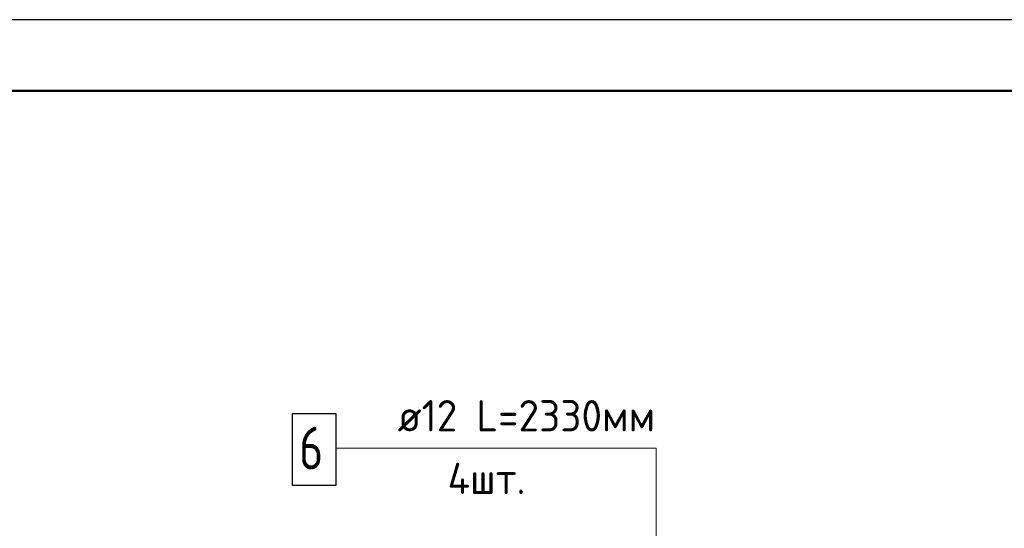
# Model space of a CAD drawing. Header units: millimetres. Extents: x -5 to 21000, y 0 to 14850.
# Tile 16 of 26: x 4742 to 8197, y 13064 to 14850. Entities that reach past the tile are written whole.
import ezdxf

# ---------------------------------------------------------------- set-up
doc = ezdxf.new("R2010")
doc.units = ezdxf.units.MM
doc.layers.add('Standard', color=7, linetype='Continuous', lineweight=25)
doc.layers.add('Позиционная метка линия выноска', color=7, linetype='Continuous', lineweight=13)
doc.styles.add('ISOCPEUR', font='txt')

msp = doc.modelspace()

# ---------------------------------------------------------------- linework, layer by layer
at = {"color": 7, "linetype": 'Continuous', "lineweight": 25, "transparency": 33554687}
msp.add_lwpolyline([(5697.9, 13215.7), (5852.9, 13215.7), (5852.9, 13465.7), (5697.9, 13465.7), (5697.9, 13215.7)], dxfattribs=at)
at = {"layer": 'Standard', "color": 7, "linetype": 'Continuous', "lineweight": 13, "transparency": 33554687}
msp.add_line((14800, 14850), (-5, 14850), dxfattribs=at)
at = {"layer": 'Standard', "color": 7, "linetype": 'Continuous', "lineweight": 25, "transparency": 33554687}
msp.add_lwpolyline([(0, 0), (21000, 0), (21000, 14850), (0, 14850), (0, 0)], close=True, dxfattribs=at)
at = {"layer": 'Standard', "color": 7, "linetype": 'Continuous', "lineweight": 50, "transparency": 33554687}
msp.add_lwpolyline([(1000, 14600), (20750, 14600), (20750, 250), (1000, 250), (1000, 14600)], close=True, dxfattribs=at)
at = {"layer": 'Позиционная метка линия выноска', "color": 7, "linetype": 'Continuous', "lineweight": 13, "transparency": 33554687}
msp.add_lwpolyline([(6975.9, 12020.7), (6975.9, 13345.7), (5852.9, 13345.7)], dxfattribs=at)

# ---------------------------------------------------------------- texts
at = {"color": 7, "linetype": 'Continuous', "lineweight": 13, "transparency": 33554687, "attachment_point": 7, "style": 'ISOCPEUR'}
for s, insert, char_height, width in [('\\W0.96;ø12 L=2330мм ', (6068.3, 13404.4), 110, 1053.168), ('\\W0.78;6', (5722.9, 13270.7), 150, 163.203), ('\\W0.95;4шт. ', (6243.9, 13184.4), 110, 436.91)]:
    msp.add_mtext(s, dxfattribs=dict(at, insert=insert, char_height=char_height, width=width))

doc.saveas('drawing.dxf')
